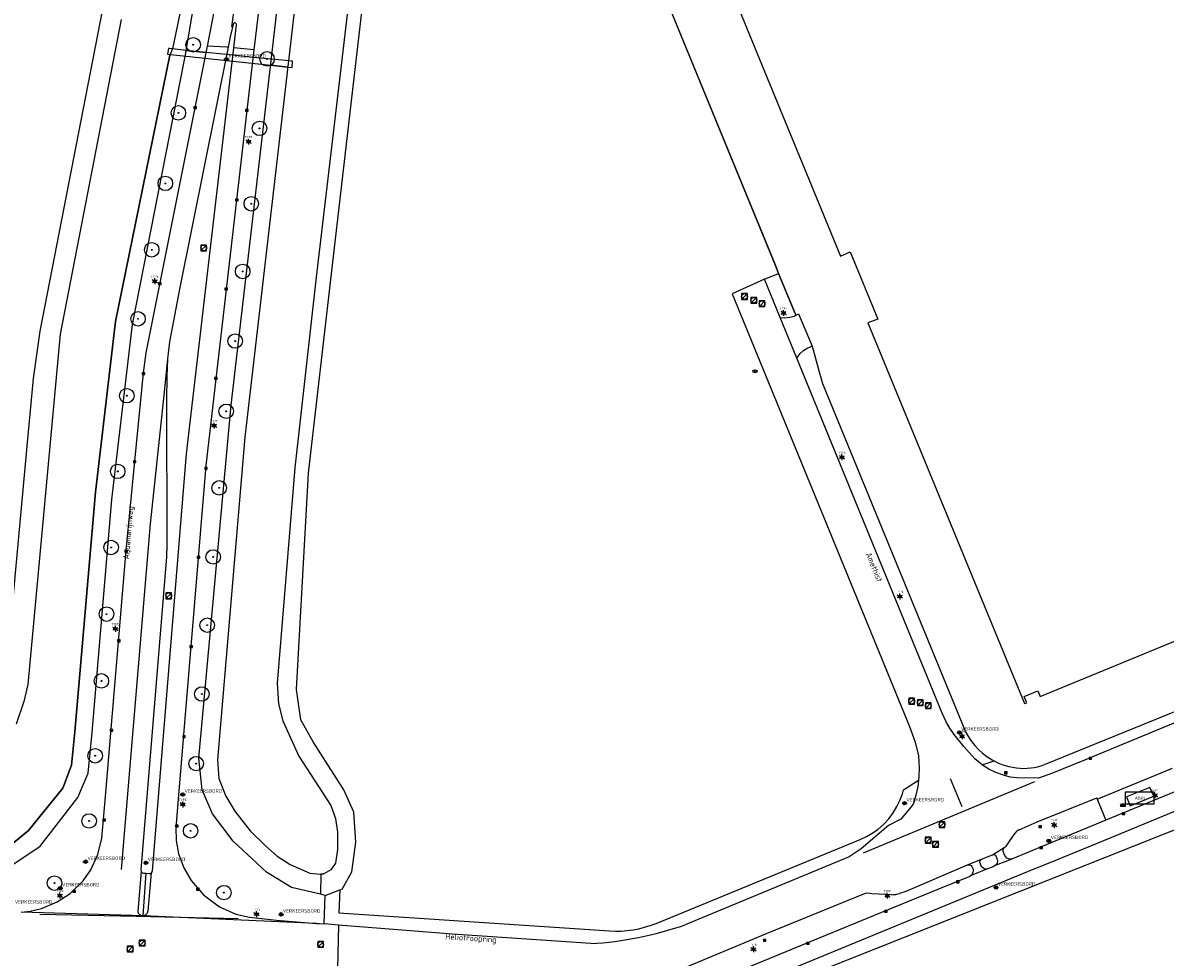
# Model space of a CAD drawing. Header units: metres. Extents: x 102000 to 105000, y 414600 to 420766.
# Tile 169 of 206: x 103033 to 103229, y 419675 to 419836. Entities that reach past the tile are written whole.
import ezdxf
from ezdxf.enums import TextEntityAlignment as Align

# ---------------------------------------------------------------- set-up
doc = ezdxf.new("R2010")
doc.units = ezdxf.units.M
doc.layers.get('0').update_dxf_attribs({"color": 8})
doc.styles.add('MtXpl_NLCS-ISO', font='NLCS-ISO.ttf')
doc.styles.add('NLCS-ISO', font='NLCS-ISO.ttf')

msp = doc.modelspace()

# ---------------------------------------------------------------- hatches: boundary and pattern name
at = {"ltscale": 0.1}
h = msp.add_hatch(color=256, dxfattribs=at)
edge = h.paths.add_edge_path()
edge.add_arc((103061.91, 419831.79), 0.075, 0, 360)
h = msp.add_hatch(color=256, dxfattribs=at)
edge = h.paths.add_edge_path()
edge.add_arc((103074.64, 419829.35), 0.075, 0, 360)
h = msp.add_hatch(color=256, dxfattribs=at)
edge = h.paths.add_edge_path()
edge.add_arc((103059.36, 419820.05), 0.075, 0, 360)
h = msp.add_hatch(color=256, dxfattribs=at)
edge = h.paths.add_edge_path()
edge.add_arc((103073.35, 419817.38), 0.075, 0, 360)
h = msp.add_hatch(color=256, dxfattribs=at)
edge = h.paths.add_edge_path()
edge.add_arc((103057.11, 419807.9), 0.075, 0, 360)
h = msp.add_hatch(color=256, dxfattribs=at)
edge = h.paths.add_edge_path()
edge.add_arc((103071.93, 419804.39), 0.075, 0, 360)
h = msp.add_hatch(color=256, dxfattribs=at)
edge = h.paths.add_edge_path()
edge.add_arc((103054.76, 419796.46), 0.075, 0, 360)
h = msp.add_hatch(color=256, dxfattribs=at)
edge = h.paths.add_edge_path()
edge.add_arc((103070.44, 419792.73), 0.075, 0, 360)
h = msp.add_hatch(color=256, dxfattribs=at)
edge = h.paths.add_edge_path()
edge.add_arc((103052.4, 419784.56), 0.075, 0, 360)
h = msp.add_hatch(color=256, dxfattribs=at)
edge = h.paths.add_edge_path()
edge.add_arc((103069.14, 419780.73), 0.075, 0, 360)
h = msp.add_hatch(color=256, dxfattribs=at)
edge = h.paths.add_edge_path()
edge.add_arc((103050.46, 419771.31), 0.075, 0, 360)
h = msp.add_hatch(color=256, dxfattribs=at)
edge = h.paths.add_edge_path()
edge.add_arc((103067.6, 419768.63), 0.075, 0, 360)
h = msp.add_hatch(color=256, dxfattribs=at)
edge = h.paths.add_edge_path()
edge.add_arc((103048.9, 419758.27), 0.075, 0, 360)
h = msp.add_hatch(color=256, dxfattribs=at)
edge = h.paths.add_edge_path()
edge.add_arc((103066.39, 419755.43), 0.075, 0, 360)
h = msp.add_hatch(color=256, dxfattribs=at)
edge = h.paths.add_edge_path()
edge.add_arc((103047.76, 419745.16), 0.075, 0, 360)
h = msp.add_hatch(color=256, dxfattribs=at)
edge = h.paths.add_edge_path()
edge.add_arc((103065.35, 419743.53), 0.075, 0, 360)
h = msp.add_hatch(color=256, dxfattribs=at)
edge = h.paths.add_edge_path()
edge.add_arc((103046.98, 419733.68), 0.075, 0, 360)
h = msp.add_hatch(color=256, dxfattribs=at)
edge = h.paths.add_edge_path()
edge.add_arc((103064.32, 419731.77), 0.075, 0, 360)
h = msp.add_hatch(color=256, dxfattribs=at)
edge = h.paths.add_edge_path()
edge.add_arc((103046.09, 419722.17), 0.075, 0, 360)
h = msp.add_hatch(color=256, dxfattribs=at)
edge = h.paths.add_edge_path()
edge.add_arc((103063.4, 419719.91), 0.075, 0, 360)
h = msp.add_hatch(color=256, dxfattribs=at)
edge = h.paths.add_edge_path()
edge.add_arc((103045.01, 419709.27), 0.075, 0, 360)
h = msp.add_hatch(color=256, dxfattribs=at)
edge = h.paths.add_edge_path()
edge.add_arc((103062.43, 419707.92), 0.075, 0, 360)
h = msp.add_hatch(color=256, dxfattribs=at)
edge = h.paths.add_edge_path()
edge.add_arc((103043.97, 419698.04), 0.075, 0, 360)
h = msp.add_hatch(color=256, dxfattribs=at)
edge = h.paths.add_edge_path()
edge.add_arc((103061.47, 419696.34), 0.075, 0, 360)
h = msp.add_hatch(color=256, dxfattribs=at)
edge = h.paths.add_edge_path()
edge.add_arc((103038, 419687.33), 0.075, 0, 360)
h = msp.add_hatch(color=256, dxfattribs=at)
edge = h.paths.add_edge_path()
edge.add_arc((103067.2, 419685.69), 0.075, 0, 360)

# ---------------------------------------------------------------- linework, layer by layer
at = {"transparency": 33554687}
for p, q in [((103068.57, 419834.85), (103074, 419875.55)), ((103131.9, 419867.74), (103162.27, 419793.74)), ((103162.27, 419793.74), (103131.9, 419867.74)), ((103145.69, 419862.99), (103163.88, 419818.7)), ((103060.5, 419829.77), (103065.44, 419858.58)), ((103068.47, 419769.69), (103078.92, 419859.79)), ((103081.9, 419859.62), (103070.82, 419764.17)), ((103081.9, 419859.62), (103070.82, 419764.17)), ((103091.01, 419858.58), (103083.13, 419791.73)), ((103091.01, 419858.58), (103083.13, 419791.73)), ((103063.9, 419858.05), (103058.32, 419831.07)), ((103085.65, 419791.34), (103093.17, 419856.4)), ((103073.58, 419841.17), (103072.39, 419830.93)), ((103035.54, 419782.41), (103046.31, 419837.92)), ((103064.36, 419831.52), (103065.6, 419837.73)), ((103049.5, 419836.14), (103038.98, 419781.92)), ((103049.5, 419836.14), (103038.98, 419781.92)), ((103068.67, 419834.84), (103068.29, 419833.17)), ((103068.67, 419834.84), (103068.57, 419834.85)), ((103068.78, 419835.35), (103068.67, 419834.84)), ((103068.85, 419835.48), (103068.78, 419835.35)), ((103068.98, 419835.55), (103068.85, 419835.48)), ((103068.9, 419831.24), (103069.37, 419835.21)), ((103069.15, 419835.54), (103068.98, 419835.55)), ((103069.28, 419835.48), (103069.15, 419835.54)), ((103069.36, 419835.36), (103069.28, 419835.48)), ((103069.37, 419835.21), (103069.36, 419835.36)), ((103068.29, 419833.17), (103067.93, 419831.35)), ((103053.8, 419778.71), (103064.36, 419831.52)), ((103057.64, 419831.14), (103057.46, 419830.17)), ((103057.64, 419831.14), (103057.46, 419830.17)), ((103057.64, 419831.14), (103057.83, 419831.12)), ((103057.83, 419831.12), (103057.64, 419831.14)), ((103060.68, 419830.82), (103057.83, 419831.12)), ((103060.68, 419830.82), (103057.83, 419831.12)), ((103058.32, 419831.07), (103057.87, 419829.98)), ((103067.93, 419831.35), (103059.59, 419789.98)), ((103060.68, 419830.82), (103064.15, 419830.46)), ((103064.15, 419830.46), (103060.68, 419830.82)), ((103060.77, 419761.32), (103068.9, 419831.24)), ((103072.39, 419830.93), (103064.11, 419759.3)), ((103067.67, 419831.38), (103064.36, 419831.52)), ((103067.93, 419831.35), (103067.67, 419831.38)), ((103072.39, 419830.93), (103068.9, 419831.24)), ((103057.87, 419829.98), (103048.5, 419784.11)), ((103048.5, 419784.11), (103057.87, 419829.98)), ((103051.45, 419783.57), (103060.4, 419829.17)), ((103057.46, 419830.17), (103075.26, 419828.26)), ((103057.46, 419830.17), (103075.26, 419828.26)), ((103060.4, 419829.17), (103060.5, 419829.77)), ((103068.76, 419829.98), (103064.15, 419830.46)), ((103068.76, 419829.98), (103064.15, 419830.46)), ((103072.24, 419829.61), (103068.76, 419829.98)), ((103072.24, 419829.61), (103068.76, 419829.98)), ((103075.39, 419829.31), (103072.24, 419829.61)), ((103075.39, 419829.31), (103072.24, 419829.61)), ((103079.01, 419828.94), (103075.39, 419829.31)), ((103079.01, 419828.94), (103075.39, 419829.31)), ((103078.97, 419827.87), (103079.01, 419828.94)), ((103078.97, 419827.87), (103079.01, 419828.94)), ((103078.22, 419827.92), (103075.26, 419828.26)), ((103075.26, 419828.26), (103078.22, 419827.92)), ((103078.22, 419827.92), (103078.97, 419827.87)), ((103078.22, 419827.92), (103078.97, 419827.87)), ((103163.88, 419818.7), (103173.48, 419795.36)), ((103173.48, 419795.36), (103175.15, 419796.11)), ((103175.15, 419796.11), (103179.91, 419784.49)), ((103162.27, 419793.74), (103162.83, 419792.38)), ((103162.83, 419792.38), (103162.27, 419793.74)), ((103083.13, 419791.73), (103079.45, 419758.88)), ((103083.13, 419791.73), (103079.45, 419758.88)), ((103081.76, 419757.99), (103085.65, 419791.34)), ((103160.37, 419791.37), (103154.79, 419788.87)), ((103160.37, 419791.37), (103162.83, 419792.38)), ((103163.07, 419784.79), (103160.37, 419791.37)), ((103162.83, 419792.38), (103165.66, 419785.49)), ((103165.66, 419785.49), (103162.83, 419792.38)), ((103059.59, 419789.98), (103057.84, 419780.62)), ((103154.79, 419788.87), (103185.38, 419714.31)), ((103165.66, 419785.49), (103165.77, 419785.18)), ((103165.77, 419785.18), (103166.25, 419785.42)), ((103166.25, 419785.42), (103168.59, 419779.85)), ((103048.5, 419784.11), (103045.06, 419754.68)), ((103045.06, 419754.68), (103048.5, 419784.11)), ((103047.88, 419753.42), (103051.45, 419783.57)), ((103165.94, 419777.8), (103163.07, 419784.79)), ((103163.07, 419784.79), (103163.91, 419784.73)), ((103163.91, 419784.73), (103164.76, 419784.82)), ((103164.76, 419784.82), (103165.49, 419785.04)), ((103165.49, 419785.04), (103165.77, 419785.18)), ((103179.91, 419784.49), (103178.2, 419783.86)), ((103178.2, 419783.86), (103205.22, 419718.26)), ((103038.98, 419781.92), (103033.41, 419721.56)), ((103038.98, 419781.92), (103033.41, 419721.56)), ((103034.41, 419774.3), (103035.54, 419782.41)), ((103057.84, 419780.62), (103057.46, 419777.65)), ((103167.11, 419779.09), (103167.85, 419779.55)), ((103167.85, 419779.55), (103168.59, 419779.85)), ((103168.59, 419779.85), (103169.84, 419775.41)), ((103053.34, 419775.23), (103053.8, 419778.71)), ((103057.46, 419777.65), (103056.89, 419771.95)), ((103057.46, 419777.65), (103057.37, 419774.64)), ((103165.94, 419777.8), (103166.47, 419778.51)), ((103191.04, 419716.63), (103165.94, 419777.8)), ((103166.47, 419778.51), (103167.11, 419779.09)), ((103033.28, 419762.64), (103034.41, 419774.3)), ((103051.83, 419760.05), (103053.34, 419775.23)), ((103057.37, 419774.64), (103057.3, 419770.61)), ((103169.84, 419775.41), (103170.39, 419773.43)), ((103056.89, 419771.95), (103054.51, 419749.26)), ((103170.39, 419773.43), (103194.8, 419713.99)), ((103057.3, 419770.61), (103057.38, 419745.58)), ((103062.88, 419708.83), (103068.47, 419769.69)), ((103070.82, 419764.17), (103066.09, 419708.56)), ((103070.82, 419764.17), (103066.09, 419708.56)), ((103029.59, 419722.58), (103033.28, 419762.64)), ((103050.36, 419744.62), (103051.83, 419760.05)), ((103054.88, 419689.47), (103060.77, 419761.32)), ((103064.11, 419759.3), (103059.28, 419701.1)), ((103079.45, 419758.88), (103076.39, 419721.78)), ((103079.45, 419758.88), (103076.39, 419721.78)), ((103079.74, 419720.7), (103081.76, 419757.99)), ((103045.06, 419754.68), (103041.51, 419713.38)), ((103041.51, 419713.38), (103045.06, 419754.68)), ((103044.5, 419713.3), (103047.88, 419753.42)), ((103054.51, 419749.26), (103049.49, 419689.66)), ((103046.8, 419702.26), (103050.36, 419744.62)), ((103057.38, 419745.58), (103057.31, 419743.54)), ((103057.31, 419743.54), (103052.9, 419689.61)), ((103226.73, 419727.23), (103265.11, 419742.99)), ((103207.92, 419719.47), (103226.73, 419727.23)), ((103033.41, 419721.56), (103032.74, 419718.64)), ((103033.41, 419721.56), (103032.74, 419718.64)), ((103076.39, 419721.78), (103076.62, 419718.2)), ((103076.39, 419721.78), (103076.62, 419718.2)), ((103080.49, 419715.48), (103079.74, 419720.7)), ((103205.14, 419719.49), (103207.51, 419720.47)), ((103207.51, 419720.47), (103207.92, 419719.47)), ((103032.74, 419718.64), (103031.41, 419714.72)), ((103032.74, 419718.64), (103031.41, 419714.72)), ((103205.55, 419718.5), (103205.14, 419719.49)), ((103205.22, 419718.26), (103205.59, 419718.41)), ((103205.59, 419718.41), (103205.55, 419718.5)), ((103076.62, 419718.2), (103077.37, 419715.28)), ((103076.62, 419718.2), (103077.37, 419715.28)), ((103191.76, 419715), (103191.04, 419716.63)), ((103208.63, 419707.74), (103232.96, 419717.67)), ((103077.37, 419715.28), (103080.12, 419709.22)), ((103077.37, 419715.28), (103080.12, 419709.22)), ((103082.6, 419711.65), (103080.49, 419715.48)), ((103192.32, 419714.02), (103191.76, 419715)), ((103234.13, 419716.18), (103216.55, 419708.94)), ((103041.51, 419713.38), (103040.95, 419707.64)), ((103040.95, 419707.64), (103041.51, 419713.38)), ((103043.83, 419706.29), (103044.5, 419713.3)), ((103185.38, 419714.31), (103186.37, 419711.63)), ((103193.07, 419712.95), (103192.32, 419714.02)), ((103194.74, 419710.88), (103193.07, 419712.95)), ((103194.8, 419713.99), (103195.12, 419713.3)), ((103195.12, 419713.3), (103195.45, 419712.71)), ((103195.45, 419712.71), (103195.97, 419711.91)), ((103087.85, 419703.42), (103082.6, 419711.65)), ((103186.37, 419711.63), (103186.93, 419709.24)), ((103196.63, 419708.73), (103194.74, 419710.88)), ((103195.97, 419711.91), (103196.63, 419711.05)), ((103196.63, 419711.05), (103197.28, 419710.36)), ((103063.43, 419703.41), (103062.88, 419708.83)), ((103066.09, 419708.56), (103066.35, 419705.37)), ((103066.09, 419708.56), (103066.35, 419705.37)), ((103080.12, 419709.22), (103085.66, 419700.68)), ((103080.12, 419709.22), (103085.66, 419700.68)), ((103186.93, 419709.24), (103187.07, 419707.2)), ((103197.92, 419707.7), (103196.63, 419708.73)), ((103197.28, 419710.36), (103197.99, 419709.72)), ((103197.99, 419709.72), (103198.74, 419709.14)), ((103198.74, 419709.14), (103199.66, 419708.55)), ((103199.66, 419708.55), (103199.96, 419708.4)), ((103215.55, 419708.53), (103210.04, 419706.26)), ((103216.55, 419708.94), (103215.55, 419708.53)), ((103040.95, 419707.64), (103039.45, 419703.71)), ((103039.45, 419703.71), (103040.95, 419707.64)), ((103187.07, 419707.2), (103187.02, 419705.67)), ((103197.92, 419707.7), (103199.96, 419708.4)), ((103197.97, 419707.66), (103197.92, 419707.7)), ((103199.08, 419706.98), (103197.97, 419707.66)), ((103200.25, 419706.4), (103199.08, 419706.98)), ((103199.96, 419708.4), (103200.63, 419708.05)), ((103200.63, 419708.05), (103201.47, 419707.72)), ((103201.47, 419707.72), (103202.49, 419707.43)), ((103202.49, 419707.43), (103203.84, 419707.18)), ((103217.75, 419701.78), (103230.73, 419707.14)), ((103220.14, 419695.21), (103249.64, 419707.34)), ((103042.05, 419702.1), (103043.83, 419706.29)), ((103066.35, 419705.37), (103067.52, 419702.31)), ((103066.35, 419705.37), (103067.52, 419702.31)), ((103177.46, 419692.57), (103206.99, 419704.83)), ((103184.33, 419703.41), (103186.95, 419705.05)), ((103186.95, 419705.05), (103186.82, 419703.98)), ((103187.02, 419705.67), (103186.95, 419705.05)), ((103192.37, 419705.35), (103194.4, 419700.5)), ((103201.61, 419705.9), (103200.25, 419706.4)), ((103202.73, 419705.61), (103201.61, 419705.9)), ((103203.9, 419705.47), (103202.73, 419705.61)), ((103207.63, 419705.4), (103203.9, 419705.47)), ((103210.04, 419706.26), (103207.63, 419705.4)), ((103039.45, 419703.71), (103033.55, 419696.39)), ((103033.55, 419696.39), (103039.45, 419703.71)), ((103065.22, 419699.25), (103063.43, 419703.41)), ((103089.6, 419699.54), (103087.85, 419703.42)), ((103250.85, 419704.36), (103138.89, 419659.87)), ((103183.72, 419701.54), (103184.16, 419702.73)), ((103184.16, 419702.73), (103184.33, 419703.41)), ((103186.82, 419703.98), (103186.5, 419702.49)), ((103232.21, 419703.49), (103219.21, 419698.18)), ((103226.8, 419703.79), (103222.82, 419702.21)), ((103227.48, 419702.28), (103226.8, 419703.79)), ((103035.54, 419693.71), (103042.05, 419702.1)), ((103046.19, 419695.06), (103046.8, 419702.26)), ((103059.28, 419701.1), (103058.93, 419696.83)), ((103067.52, 419702.31), (103069.11, 419699.7)), ((103067.52, 419702.31), (103069.11, 419699.7)), ((103085.66, 419700.68), (103086.45, 419698.47)), ((103085.66, 419700.68), (103086.45, 419698.47)), ((103183.23, 419700.52), (103183.72, 419701.54)), ((103186.06, 419701.02), (103185.69, 419700.48)), ((103186.5, 419702.49), (103186.06, 419701.02)), ((103207.41, 419697.89), (103217.68, 419702.01)), ((103217.68, 419702.01), (103217.75, 419701.78)), ((103217.75, 419701.78), (103219.21, 419698.18)), ((103222.82, 419702.21), (103223.44, 419700.62)), ((103223.44, 419700.62), (103227.48, 419702.28)), ((103068.8, 419694.54), (103065.22, 419699.25)), ((103069.11, 419699.7), (103071.72, 419696.33)), ((103069.11, 419699.7), (103071.72, 419696.33)), ((103089.94, 419694.39), (103089.6, 419699.54)), ((103181.8, 419698.41), (103182.57, 419699.43)), ((103182.57, 419699.43), (103183.23, 419700.52)), ((103185.69, 419700.48), (103183.89, 419698.32)), ((103058.93, 419696.83), (103058.98, 419694.66)), ((103086.45, 419698.47), (103086.8, 419696.08)), ((103086.45, 419698.47), (103086.8, 419696.08)), ((103181.75, 419697.26), (103177.05, 419693.25)), ((103179.99, 419696.64), (103180.94, 419697.48)), ((103180.94, 419697.48), (103181.8, 419698.41)), ((103183.89, 419698.32), (103181.75, 419697.26)), ((103204.27, 419696.48), (103207.41, 419697.89)), ((103219.21, 419698.18), (103207.28, 419693.22)), ((103033.55, 419696.39), (103027.74, 419691.69)), ((103027.74, 419691.69), (103033.55, 419696.39)), ((103045.5, 419692.26), (103046.19, 419695.06)), ((103071.72, 419696.33), (103074.36, 419693.74)), ((103071.72, 419696.33), (103074.36, 419693.74)), ((103086.8, 419696.08), (103086.81, 419693.11)), ((103086.8, 419696.08), (103086.81, 419693.11)), ((103141.71, 419680.39), (103176.89, 419694.84)), ((103176.89, 419694.84), (103177.97, 419695.34)), ((103177.97, 419695.34), (103179.07, 419695.98)), ((103179.07, 419695.98), (103179.99, 419696.64)), ((103202.06, 419693.7), (103203.59, 419695.95)), ((103210.61, 419691.3), (103220.14, 419695.21)), ((103028.52, 419689.05), (103035.54, 419693.71)), ((103058.98, 419694.66), (103059.37, 419692.35)), ((103074.55, 419689.21), (103068.8, 419694.54)), ((103074.36, 419693.74), (103076.41, 419691.99)), ((103074.36, 419693.74), (103076.41, 419691.99)), ((103086.81, 419693.11), (103086.43, 419690.75)), ((103086.81, 419693.11), (103086.43, 419690.75)), ((103089.28, 419689.27), (103089.94, 419694.39)), ((103177.05, 419693.25), (103174.97, 419691.83)), ((103199.7, 419692.2), (103201.69, 419693.44)), ((103201.51, 419692.92), (103201.54, 419693.12)), ((103201.54, 419692.76), (103201.51, 419692.92)), ((103201.54, 419693.12), (103201.64, 419693.28)), ((103201.82, 419692.08), (103201.54, 419692.76)), ((103201.64, 419693.28), (103201.69, 419693.44)), ((103201.69, 419693.44), (103202.06, 419693.7)), ((103207.28, 419693.22), (103203.12, 419691.51)), ((103044.26, 419689.62), (103045.5, 419692.26)), ((103059.37, 419692.35), (103060.3, 419689.93)), ((103076.41, 419691.99), (103078.6, 419690.51)), ((103076.41, 419691.99), (103078.6, 419690.51)), ((103174.97, 419691.83), (103146.7, 419680.16)), ((103195.39, 419690.46), (103197.8, 419691.47)), ((103197.52, 419690.96), (103197.54, 419691.17)), ((103197.55, 419690.81), (103197.52, 419690.96)), ((103197.54, 419691.17), (103197.64, 419691.35)), ((103197.71, 419690.4), (103197.55, 419690.81)), ((103197.64, 419691.35), (103197.8, 419691.47)), ((103197.8, 419691.47), (103199.7, 419692.2)), ((103199.7, 419692.2), (103199.89, 419692.24)), ((103199.89, 419692.24), (103200.07, 419692.2)), ((103200.07, 419692.2), (103200.22, 419692.08)), ((103203.01, 419691.48), (103200.17, 419690.34)), ((103200.22, 419692.08), (103200.31, 419691.92)), ((103200.31, 419691.92), (103200.46, 419691.52)), ((103200.49, 419690.81), (103200.36, 419690.55)), ((103200.46, 419691.52), (103200.51, 419691.38)), ((103200.54, 419691.09), (103200.49, 419690.81)), ((103200.51, 419691.38), (103200.54, 419691.09)), ((103201.98, 419691.83), (103201.82, 419692.08)), ((103202.19, 419691.64), (103201.98, 419691.83)), ((103202.44, 419691.51), (103202.19, 419691.64)), ((103202.73, 419691.46), (103202.44, 419691.51)), ((103203.01, 419691.48), (103202.73, 419691.46)), ((103203.12, 419691.51), (103203.01, 419691.48)), ((103205.89, 419689.36), (103210.61, 419691.3)), ((103042.94, 419687.71), (103044.26, 419689.62)), ((103052.95, 419689.36), (103052.35, 419682.46)), ((103052.9, 419689.61), (103052.92, 419689.41)), ((103052.92, 419689.41), (103052.95, 419689.36)), ((103052.95, 419689.36), (103053.02, 419689.23)), ((103053.02, 419689.23), (103053.18, 419689.11)), ((103053.18, 419689.11), (103053.37, 419689.06)), ((103053.3, 419681.7), (103053.82, 419689.02)), ((103053.37, 419689.06), (103053.82, 419689.02)), ((103053.82, 419689.02), (103054.35, 419688.97)), ((103054.67, 419689.08), (103054.11, 419682.47)), ((103054.35, 419688.97), (103054.55, 419689)), ((103054.55, 419689), (103054.67, 419689.08)), ((103054.67, 419689.08), (103054.72, 419689.11)), ((103054.72, 419689.11), (103054.84, 419689.27)), ((103054.84, 419689.27), (103054.88, 419689.47)), ((103060.3, 419689.93), (103061.58, 419687.78)), ((103078.87, 419686.55), (103074.55, 419689.21)), ((103078.6, 419690.51), (103082, 419689.06)), ((103078.6, 419690.51), (103082, 419689.06)), ((103082, 419689.06), (103083.77, 419688.87)), ((103082, 419689.06), (103083.77, 419688.87)), ((103083.77, 419688.87), (103083.91, 419688.88)), ((103083.77, 419688.87), (103083.91, 419688.88)), ((103083.91, 419688.88), (103083.83, 419685.4)), ((103084.36, 419688.9), (103083.91, 419688.88)), ((103083.91, 419688.88), (103084.36, 419688.9)), ((103084.42, 419688.9), (103084.36, 419688.9)), ((103084.42, 419688.9), (103084.36, 419688.9)), ((103085.65, 419689.61), (103084.42, 419688.9)), ((103085.65, 419689.61), (103084.42, 419688.9)), ((103086.43, 419690.75), (103085.65, 419689.61)), ((103086.43, 419690.75), (103085.65, 419689.61)), ((103087.59, 419686.28), (103089.28, 419689.27)), ((103184.84, 419685.95), (103195.39, 419690.46)), ((103195.39, 419690.46), (103195.69, 419690.46)), ((103195.69, 419690.46), (103195.88, 419690.44)), ((103195.88, 419690.44), (103196.04, 419690.34)), ((103198.83, 419689.77), (103196.02, 419688.65)), ((103196.21, 419688.88), (103196.02, 419688.65)), ((103196.04, 419690.34), (103196.15, 419690.18)), ((103196.15, 419690.18), (103196.32, 419689.84)), ((103196.33, 419689.14), (103196.21, 419688.88)), ((103196.32, 419689.84), (103196.35, 419689.73)), ((103196.38, 419689.44), (103196.33, 419689.14)), ((103196.35, 419689.73), (103196.38, 419689.44)), ((103197.84, 419690.15), (103197.71, 419690.4)), ((103198.04, 419689.95), (103197.84, 419690.15)), ((103198.28, 419689.81), (103198.04, 419689.95)), ((103198.55, 419689.75), (103198.28, 419689.81)), ((103198.83, 419689.77), (103198.55, 419689.75)), ((103199, 419689.82), (103198.83, 419689.77)), ((103199.92, 419690.19), (103199, 419689.82)), ((103200.17, 419690.34), (103199.92, 419690.19)), ((103200.05, 419686.96), (103205.89, 419689.36)), ((103200.36, 419690.55), (103200.17, 419690.34)), ((103040.7, 419685.53), (103042.94, 419687.71)), ((103061.58, 419687.78), (103063.68, 419685.29)), ((103138.33, 419661.62), (103200.05, 419686.96)), ((103195.77, 419688.48), (103190.36, 419686.26)), ((103196.02, 419688.65), (103195.77, 419688.48)), ((103038.45, 419684.1), (103040.7, 419685.53)), ((103063.68, 419685.29), (103066.42, 419683.26)), ((103083.83, 419685.4), (103078.87, 419686.55)), ((103084.68, 419685.2), (103083.83, 419685.4)), ((103084.47, 419680.28), (103084.68, 419685.2)), ((103084.68, 419685.2), (103087.21, 419686.14)), ((103087.21, 419686.14), (103087, 419682.22)), ((103087.21, 419686.14), (103087.59, 419686.28)), ((103160.75, 419678.65), (103177.79, 419685.6)), ((103177.79, 419685.6), (103178.23, 419685.67)), ((103190.36, 419686.26), (103178.02, 419681.21)), ((103178.23, 419685.67), (103178.88, 419685.56)), ((103178.88, 419685.56), (103182.29, 419685.34)), ((103183.7, 419685.57), (103184.84, 419685.95)), ((103033.83, 419682.49), (103035.79, 419682.93)), ((103035.79, 419682.93), (103038.45, 419684.1)), ((103066.42, 419683.26), (103069.28, 419681.99)), ((103032.27, 419682.31), (103033.83, 419682.49)), ((103053.3, 419681.7), (103032.27, 419682.31)), ((103035.49, 419681.97), (103052.06, 419681.63)), ((103052.06, 419681.63), (103069.68, 419681.23)), ((103052.35, 419682.46), (103052.38, 419682.35)), ((103052.38, 419682.35), (103052.44, 419682.21)), ((103052.44, 419682.21), (103052.51, 419682.09)), ((103052.51, 419682.09), (103052.62, 419681.97)), ((103052.62, 419681.97), (103052.72, 419681.89)), ((103052.72, 419681.89), (103052.85, 419681.81)), ((103052.85, 419681.81), (103052.98, 419681.76)), ((103052.98, 419681.76), (103053.11, 419681.73)), ((103053.11, 419681.73), (103053.24, 419681.73)), ((103053.24, 419681.73), (103053.4, 419681.74)), ((103083.14, 419680.38), (103053.3, 419681.7)), ((103053.4, 419681.74), (103053.56, 419681.79)), ((103053.56, 419681.79), (103053.68, 419681.84)), ((103053.68, 419681.84), (103053.8, 419681.93)), ((103053.8, 419681.93), (103053.9, 419682.03)), ((103053.9, 419682.03), (103053.98, 419682.12)), ((103053.98, 419682.12), (103054.04, 419682.23)), ((103054.04, 419682.23), (103054.1, 419682.39)), ((103054.1, 419682.39), (103054.11, 419682.47)), ((103069.28, 419681.99), (103071.59, 419681.48)), ((103071.59, 419681.48), (103076.27, 419680.92)), ((103087, 419682.22), (103133.66, 419679.09)), ((103178.02, 419681.21), (103139.11, 419665.26)), ((103076.27, 419680.92), (103083.14, 419680.38)), ((103083.14, 419680.38), (103083.7, 419680.34)), ((103083.7, 419680.34), (103084.47, 419680.28)), ((103086.95, 419680.08), (103084.47, 419680.28)), ((103086.95, 419680.08), (103086.7, 419669.76)), ((103106.59, 419678.54), (103086.95, 419680.08)), ((103133.66, 419679.09), (103134.68, 419679.05)), ((103134.68, 419679.05), (103135.7, 419679.06)), ((103135.7, 419679.06), (103136.72, 419679.14)), ((103136.72, 419679.14), (103137.73, 419679.27)), ((103137.73, 419679.27), (103138.73, 419679.46)), ((103138.73, 419679.46), (103139.71, 419679.71)), ((103139.71, 419679.71), (103140.69, 419680.01)), ((103140.69, 419680.01), (103141.71, 419680.39)), ((103130.43, 419676.92), (103106.59, 419678.54)), ((103146.13, 419672.55), (103160.75, 419678.65))]:
    msp.add_line(p, q, dxfattribs=at)
for p, q in [((103067.2, 419829.28), (103068.1, 419829.28)), ((103062.02, 419820.79), (103062.47, 419821.09)), ((103062.47, 419820.79), (103062.02, 419821.09)), ((103062.47, 419821.09), (103062.02, 419821.09)), ((103062.02, 419821.09), (103062.02, 419820.79)), ((103062.02, 419820.79), (103062.47, 419820.79)), ((103062.47, 419820.79), (103062.47, 419821.09)), ((103070.92, 419820.33), (103071.37, 419820.63)), ((103071.37, 419820.33), (103070.92, 419820.63)), ((103071.37, 419820.63), (103070.92, 419820.63)), ((103070.92, 419820.63), (103070.92, 419820.33)), ((103070.92, 419820.33), (103071.37, 419820.33)), ((103071.37, 419820.33), (103071.37, 419820.63)), ((103071.24, 419815.19), (103071.7, 419815.19)), ((103071.24, 419814.99), (103071.7, 419814.99)), ((103069.2, 419804.91), (103069.65, 419805.21)), ((103069.65, 419804.91), (103069.2, 419805.21)), ((103069.65, 419805.21), (103069.2, 419805.21)), ((103069.2, 419805.21), (103069.2, 419804.91)), ((103069.65, 419804.91), (103069.65, 419805.21)), ((103069.2, 419804.91), (103069.65, 419804.91)), ((103064.23, 419797.28), (103063.23, 419797.28)), ((103063.23, 419797.28), (103063.23, 419796.28)), ((103063.37, 419796.43), (103064.08, 419797.14)), ((103064.23, 419796.28), (103064.23, 419797.28)), ((103063.23, 419796.28), (103064.23, 419796.28)), ((103055.06, 419791.13), (103055.52, 419791.13)), ((103055.06, 419790.93), (103055.52, 419790.93)), ((103055.92, 419790.47), (103056.37, 419790.77)), ((103056.37, 419790.47), (103055.92, 419790.77)), ((103056.37, 419790.77), (103055.92, 419790.77)), ((103055.92, 419790.77), (103055.92, 419790.47)), ((103055.92, 419790.47), (103056.37, 419790.47)), ((103056.37, 419790.47), (103056.37, 419790.77)), ((103067.38, 419789.53), (103067.84, 419789.84)), ((103067.84, 419789.53), (103067.38, 419789.84)), ((103067.84, 419789.84), (103067.38, 419789.84)), ((103067.38, 419789.84), (103067.38, 419789.53)), ((103067.38, 419789.53), (103067.84, 419789.53)), ((103067.84, 419789.53), (103067.84, 419789.84)), ((103157.45, 419788.91), (103156.45, 419788.91)), ((103156.45, 419788.91), (103156.45, 419787.91)), ((103156.45, 419787.91), (103157.45, 419787.91)), ((103156.6, 419788.06), (103157.31, 419788.76)), ((103157.45, 419787.91), (103157.45, 419788.91)), ((103159.05, 419788.26), (103158.05, 419788.26)), ((103158.05, 419788.26), (103158.05, 419787.26)), ((103158.2, 419787.41), (103158.9, 419788.11)), ((103159.05, 419787.26), (103159.05, 419788.26)), ((103160.47, 419787.67), (103159.47, 419787.67)), ((103159.47, 419787.67), (103159.47, 419786.67)), ((103159.62, 419786.82), (103160.33, 419787.53)), ((103160.47, 419786.67), (103160.47, 419787.67)), ((103158.05, 419787.26), (103159.05, 419787.26)), ((103159.47, 419786.67), (103160.47, 419786.67)), ((103163.45, 419785.67), (103163.91, 419785.67)), ((103163.45, 419785.47), (103163.91, 419785.47)), ((103053.12, 419774.98), (103053.57, 419775.28)), ((103053.57, 419774.98), (103053.12, 419775.28)), ((103053.57, 419775.28), (103053.12, 419775.28)), ((103053.12, 419775.28), (103053.12, 419774.98)), ((103053.12, 419774.98), (103053.57, 419774.98)), ((103053.57, 419774.98), (103053.57, 419775.28)), ((103065.6, 419774.14), (103066.05, 419774.44)), ((103066.05, 419774.14), (103065.6, 419774.44)), ((103066.05, 419774.44), (103065.6, 419774.44)), ((103065.6, 419774.44), (103065.6, 419774.14)), ((103065.6, 419774.14), (103066.05, 419774.14)), ((103066.05, 419774.14), (103066.05, 419774.44)), ((103065.29, 419766.25), (103065.75, 419766.25)), ((103065.29, 419766.05), (103065.75, 419766.05)), ((103051.6, 419759.8), (103052.05, 419760.1)), ((103052.05, 419759.8), (103051.6, 419760.1)), ((103052.05, 419760.1), (103051.6, 419760.1)), ((103051.6, 419760.1), (103051.6, 419759.8)), ((103051.6, 419759.8), (103052.05, 419759.8)), ((103052.05, 419759.8), (103052.05, 419760.1)), ((103173.52, 419760.82), (103173.98, 419760.82)), ((103173.52, 419760.62), (103173.98, 419760.62)), ((103063.89, 419758.67), (103064.34, 419758.97)), ((103064.34, 419758.67), (103063.89, 419758.97)), ((103064.34, 419758.97), (103063.89, 419758.97)), ((103063.89, 419758.97), (103063.89, 419758.67)), ((103063.89, 419758.67), (103064.34, 419758.67)), ((103064.34, 419758.67), (103064.34, 419758.97)), ((103050.14, 419744.37), (103050.59, 419744.67)), ((103050.59, 419744.37), (103050.14, 419744.67)), ((103050.59, 419744.67), (103050.14, 419744.67)), ((103050.14, 419744.67), (103050.14, 419744.37)), ((103050.14, 419744.37), (103050.59, 419744.37)), ((103050.59, 419744.37), (103050.59, 419744.67)), ((103062.6, 419743.33), (103063.05, 419743.63)), ((103063.05, 419743.33), (103062.6, 419743.63)), ((103063.05, 419743.63), (103062.6, 419743.63)), ((103062.6, 419743.63), (103062.6, 419743.33)), ((103062.6, 419743.33), (103063.05, 419743.33)), ((103063.05, 419743.33), (103063.05, 419743.63)), ((103058.19, 419737.34), (103057.19, 419737.34)), ((103057.19, 419737.34), (103057.19, 419736.34)), ((103057.19, 419736.34), (103058.19, 419736.34)), ((103057.33, 419736.49), (103058.04, 419737.19)), ((103058.19, 419736.34), (103058.19, 419737.34)), ((103183.49, 419736.82), (103183.95, 419736.82)), ((103183.49, 419736.62), (103183.95, 419736.62)), ((103048.26, 419731.25), (103048.73, 419731.25)), ((103048.26, 419731.05), (103048.73, 419731.05)), ((103048.88, 419728.93), (103049.33, 419729.23)), ((103049.33, 419728.93), (103048.88, 419729.23)), ((103049.33, 419729.23), (103048.88, 419729.23)), ((103048.88, 419729.23), (103048.88, 419728.93)), ((103048.88, 419728.93), (103049.33, 419728.93)), ((103049.33, 419728.93), (103049.33, 419729.23)), ((103061.32, 419727.91), (103061.77, 419728.22)), ((103061.77, 419727.91), (103061.32, 419728.22)), ((103061.77, 419728.22), (103061.32, 419728.22)), ((103061.32, 419728.22), (103061.32, 419727.91)), ((103061.77, 419727.91), (103061.77, 419728.22)), ((103061.32, 419727.91), (103061.77, 419727.91)), ((103186.25, 419719.17), (103185.25, 419719.17)), ((103185.25, 419719.17), (103185.25, 419718.17)), ((103185.4, 419718.32), (103186.11, 419719.03)), ((103186.25, 419718.17), (103186.25, 419719.17)), ((103187.74, 419718.93), (103186.74, 419718.93)), ((103186.74, 419718.93), (103186.74, 419717.93)), ((103186.89, 419718.07), (103187.6, 419718.78)), ((103187.74, 419717.93), (103187.74, 419718.93)), ((103189.12, 419718.39), (103188.12, 419718.39)), ((103188.12, 419718.39), (103188.12, 419717.39)), ((103189.12, 419717.39), (103189.12, 419718.39)), ((103185.25, 419718.17), (103186.25, 419718.17)), ((103186.74, 419717.93), (103187.74, 419717.93)), ((103188.12, 419717.39), (103189.12, 419717.39)), ((103188.27, 419717.54), (103188.97, 419718.25)), ((103047.62, 419713.51), (103048.07, 419713.81)), ((103048.07, 419713.51), (103047.62, 419713.81)), ((103048.07, 419713.81), (103047.62, 419713.81)), ((103047.62, 419713.81), (103047.62, 419713.51)), ((103047.62, 419713.51), (103048.07, 419713.51)), ((103048.07, 419713.51), (103048.07, 419713.81)), ((103060.1, 419712.42), (103060.55, 419712.72)), ((103060.55, 419712.42), (103060.1, 419712.72)), ((103060.55, 419712.72), (103060.1, 419712.72)), ((103060.1, 419712.72), (103060.1, 419712.42)), ((103060.55, 419712.42), (103060.55, 419712.72)), ((103193.52, 419713.29), (103194.42, 419713.29)), ((103194.21, 419712.72), (103194.67, 419712.72)), ((103194.21, 419712.52), (103194.67, 419712.52)), ((103060.1, 419712.42), (103060.55, 419712.42)), ((103216.33, 419708.69), (103216.78, 419708.99)), ((103216.78, 419708.69), (103216.33, 419708.99)), ((103216.78, 419708.99), (103216.33, 419708.99)), ((103216.33, 419708.99), (103216.33, 419708.69)), ((103216.33, 419708.69), (103216.78, 419708.69)), ((103216.78, 419708.69), (103216.78, 419708.99)), ((103201.79, 419706.18), (103202.24, 419706.48)), ((103202.24, 419706.18), (103201.79, 419706.48)), ((103202.24, 419706.48), (103201.79, 419706.48)), ((103201.79, 419706.48), (103201.79, 419706.18)), ((103201.79, 419706.18), (103202.24, 419706.18)), ((103202.24, 419706.18), (103202.24, 419706.48)), ((103227.57, 419702.99), (103222.57, 419702.99)), ((103222.57, 419702.99), (103222.57, 419700.99)), ((103227.57, 419700.99), (103227.57, 419702.99)), ((103059.66, 419702.59), (103060.56, 419702.59)), ((103059.87, 419700.99), (103060.34, 419700.99)), ((103059.87, 419700.79), (103060.34, 419700.79)), ((103184.1, 419701.09), (103184.99, 419701.09)), ((103222.54, 419700.86), (103221.74, 419700.86)), ((103221.8, 419700.76), (103221.74, 419700.86)), ((103221.74, 419700.86), (103221.74, 419700.51)), ((103221.8, 419700.7), (103221.74, 419700.51)), ((103222.48, 419700.76), (103221.8, 419700.76)), ((103221.8, 419700.7), (103221.8, 419700.76)), ((103222.48, 419700.7), (103221.8, 419700.7)), ((103221.84, 419700.65), (103221.81, 419700.55)), ((103222.44, 419700.65), (103221.84, 419700.65)), ((103222.44, 419700.65), (103222.47, 419700.55)), ((103222.48, 419700.76), (103222.54, 419700.86)), ((103222.48, 419700.7), (103222.48, 419700.76)), ((103222.48, 419700.7), (103222.54, 419700.51)), ((103222.54, 419700.86), (103222.54, 419700.51)), ((103222.57, 419700.99), (103227.57, 419700.99)), ((103227.46, 419702.55), (103227.92, 419702.55)), ((103227.46, 419702.35), (103227.92, 419702.35)), ((103222.54, 419700.51), (103221.74, 419700.51)), ((103222.47, 419700.55), (103221.81, 419700.55)), ((103222.05, 419699.15), (103222.5, 419699.45)), ((103222.5, 419699.15), (103222.05, 419699.45)), ((103222.5, 419699.45), (103222.05, 419699.45)), ((103222.05, 419699.45), (103222.05, 419699.15)), ((103222.05, 419699.15), (103222.5, 419699.15)), ((103222.5, 419699.15), (103222.5, 419699.45)), ((103046.32, 419698.06), (103046.77, 419698.36)), ((103046.77, 419698.06), (103046.32, 419698.36)), ((103046.77, 419698.36), (103046.32, 419698.36)), ((103046.32, 419698.36), (103046.32, 419698.06)), ((103046.32, 419698.06), (103046.77, 419698.06)), ((103046.77, 419698.06), (103046.77, 419698.36)), ((103058.85, 419697.01), (103059.3, 419697.31)), ((103059.3, 419697.01), (103058.85, 419697.31)), ((103059.3, 419697.31), (103058.85, 419697.31)), ((103058.85, 419697.31), (103058.85, 419697.01)), ((103058.85, 419697.01), (103059.3, 419697.01)), ((103059.3, 419697.01), (103059.3, 419697.31)), ((103191.5, 419697.91), (103190.5, 419697.91)), ((103190.5, 419697.91), (103190.5, 419696.91)), ((103190.5, 419696.91), (103191.5, 419696.91)), ((103190.65, 419697.06), (103191.36, 419697.76)), ((103191.5, 419696.91), (103191.5, 419697.91)), ((103207.68, 419696.91), (103208.13, 419697.21)), ((103208.13, 419696.91), (103207.68, 419697.21)), ((103208.13, 419697.21), (103207.68, 419697.21)), ((103207.68, 419697.21), (103207.68, 419696.91)), ((103207.68, 419696.91), (103208.13, 419696.91)), ((103208.13, 419696.91), (103208.13, 419697.21)), ((103210.09, 419697.43), (103210.56, 419697.43)), ((103210.09, 419697.23), (103210.56, 419697.23)), ((103189.1, 419695.22), (103188.1, 419695.22)), ((103188.1, 419695.22), (103188.1, 419694.22)), ((103188.25, 419694.36), (103188.95, 419695.07)), ((103189.1, 419694.22), (103189.1, 419695.22)), ((103188.1, 419694.22), (103189.1, 419694.22)), ((103190.37, 419694.52), (103189.37, 419694.52)), ((103189.37, 419694.52), (103189.37, 419693.52)), ((103189.37, 419693.52), (103190.37, 419693.52)), ((103189.52, 419693.66), (103190.22, 419694.37)), ((103190.37, 419693.52), (103190.37, 419694.52)), ((103207.84, 419693.28), (103208.29, 419693.58)), ((103208.29, 419693.28), (103207.84, 419693.58)), ((103208.29, 419693.58), (103207.84, 419693.58)), ((103207.84, 419693.58), (103207.84, 419693.28)), ((103207.84, 419693.28), (103208.29, 419693.28)), ((103208.29, 419693.28), (103208.29, 419693.58)), ((103208.96, 419694.61), (103209.86, 419694.61)), ((103042.91, 419691.01), (103043.81, 419691.01)), ((103053.32, 419690.82), (103054.22, 419690.82)), ((103193.47, 419687.4), (103193.92, 419687.7)), ((103193.92, 419687.4), (103193.47, 419687.7)), ((103193.92, 419687.7), (103193.47, 419687.7)), ((103193.47, 419687.7), (103193.47, 419687.4)), ((103193.47, 419687.4), (103193.92, 419687.4)), ((103193.92, 419687.4), (103193.92, 419687.7)), ((103038.54, 419686.45), (103039.44, 419686.45)), ((103038.71, 419685.27), (103039.17, 419685.27)), ((103038.71, 419685.07), (103039.17, 419685.07)), ((103041.17, 419685.77), (103041.62, 419686.07)), ((103041.62, 419685.77), (103041.17, 419686.07)), ((103041.62, 419686.07), (103041.17, 419686.07)), ((103041.17, 419686.07), (103041.17, 419685.77)), ((103041.17, 419685.77), (103041.62, 419685.77)), ((103041.62, 419685.77), (103041.62, 419686.07)), ((103062.5, 419686.13), (103062.95, 419686.43)), ((103062.95, 419686.13), (103062.5, 419686.43)), ((103062.95, 419686.43), (103062.5, 419686.43)), ((103062.5, 419686.43), (103062.5, 419686.13)), ((103062.5, 419686.13), (103062.95, 419686.13)), ((103062.95, 419686.13), (103062.95, 419686.43)), ((103181.33, 419685.26), (103181.79, 419685.26)), ((103181.33, 419685.06), (103181.79, 419685.06)), ((103199.85, 419686.58), (103200.75, 419686.57)), ((103072.6, 419682.07), (103073.06, 419682.07)), ((103072.6, 419681.87), (103073.06, 419681.87)), ((103076.61, 419681.94), (103077.51, 419681.94)), ((103181.07, 419682.31), (103181.51, 419682.61)), ((103181.51, 419682.31), (103181.07, 419682.61)), ((103181.51, 419682.61), (103181.07, 419682.61)), ((103181.07, 419682.61), (103181.07, 419682.31)), ((103181.07, 419682.31), (103181.51, 419682.31)), ((103181.51, 419682.31), (103181.51, 419682.61)), ((103053.61, 419677.49), (103052.61, 419677.49)), ((103052.61, 419677.49), (103052.61, 419676.49)), ((103052.75, 419676.64), (103053.46, 419677.35)), ((103053.61, 419676.49), (103053.61, 419677.49)), ((103084.38, 419677.26), (103083.38, 419677.26)), ((103083.38, 419677.26), (103083.38, 419676.26)), ((103083.53, 419676.4), (103084.24, 419677.11)), ((103084.38, 419676.26), (103084.38, 419677.26)), ((103160.2, 419677.3), (103160.65, 419677.6)), ((103160.65, 419677.3), (103160.2, 419677.6)), ((103160.65, 419677.6), (103160.2, 419677.6)), ((103160.2, 419677.6), (103160.2, 419677.3)), ((103160.2, 419677.3), (103160.65, 419677.3)), ((103160.65, 419677.3), (103160.65, 419677.6)), ((103167.66, 419676.82), (103168.11, 419677.12)), ((103168.11, 419676.82), (103167.66, 419677.12)), ((103168.11, 419677.12), (103167.66, 419677.12)), ((103167.66, 419677.12), (103167.66, 419676.82)), ((103168.11, 419676.82), (103168.11, 419677.12)), ((103051.55, 419676.47), (103050.55, 419676.47)), ((103050.55, 419676.47), (103050.55, 419675.47)), ((103050.55, 419675.47), (103051.55, 419675.47)), ((103050.69, 419675.62), (103051.4, 419676.33)), ((103051.55, 419675.47), (103051.55, 419676.47)), ((103052.61, 419676.49), (103053.61, 419676.49)), ((103083.38, 419676.26), (103084.38, 419676.26)), ((103158.26, 419676.03), (103158.72, 419676.03)), ((103158.26, 419675.84), (103158.72, 419675.84)), ((103167.66, 419676.82), (103168.11, 419676.82))]:
    msp.add_line(p, q)
at = {"ltscale": 0.1}
for p, q in [((103071.25, 419815.21), (103071.03, 419815.34)), ((103071.25, 419814.96), (103071.03, 419814.83)), ((103071.47, 419815.34), (103071.47, 419815.59)), ((103071.47, 419814.83), (103071.47, 419814.58)), ((103071.69, 419815.21), (103071.91, 419815.34)), ((103071.69, 419814.96), (103071.91, 419814.83)), ((103055.07, 419791.16), (103054.85, 419791.28)), ((103055.29, 419791.28), (103055.29, 419791.54)), ((103055.51, 419791.16), (103055.73, 419791.28)), ((103055.07, 419790.9), (103054.85, 419790.78)), ((103055.29, 419790.78), (103055.29, 419790.52)), ((103055.51, 419790.9), (103055.73, 419790.78)), ((103163.46, 419785.7), (103163.24, 419785.82)), ((103163.46, 419785.44), (103163.24, 419785.32)), ((103163.68, 419785.82), (103163.68, 419786.08)), ((103163.68, 419785.32), (103163.68, 419785.06)), ((103163.9, 419785.7), (103164.12, 419785.82)), ((103163.9, 419785.44), (103164.12, 419785.32)), ((103065.3, 419766.28), (103065.08, 419766.4)), ((103065.3, 419766.02), (103065.08, 419765.9)), ((103065.52, 419766.4), (103065.52, 419766.66)), ((103065.52, 419765.9), (103065.52, 419765.64)), ((103065.74, 419766.28), (103065.96, 419766.4)), ((103065.74, 419766.02), (103065.96, 419765.9)), ((103173.53, 419760.84), (103173.31, 419760.97)), ((103173.53, 419760.59), (103173.31, 419760.46)), ((103173.75, 419760.97), (103173.75, 419761.22)), ((103173.75, 419760.46), (103173.75, 419760.21)), ((103173.97, 419760.84), (103174.19, 419760.97)), ((103173.97, 419760.59), (103174.19, 419760.46)), ((103183.5, 419736.84), (103183.28, 419736.97)), ((103183.5, 419736.59), (103183.28, 419736.46)), ((103183.72, 419736.97), (103183.72, 419737.22)), ((103183.72, 419736.46), (103183.72, 419736.21)), ((103183.94, 419736.84), (103184.16, 419736.97)), ((103183.94, 419736.59), (103184.16, 419736.46)), ((103048.27, 419731.28), (103048.06, 419731.4)), ((103048.27, 419731.02), (103048.06, 419730.9)), ((103048.49, 419731.4), (103048.49, 419731.66)), ((103048.49, 419730.9), (103048.49, 419730.64)), ((103048.71, 419731.28), (103048.93, 419731.4)), ((103048.71, 419731.02), (103048.93, 419730.9)), ((103194.22, 419712.74), (103194, 419712.87)), ((103194.22, 419712.49), (103194, 419712.36)), ((103194.44, 419712.87), (103194.44, 419713.12)), ((103194.66, 419712.74), (103194.88, 419712.87)), ((103194.66, 419712.49), (103194.88, 419712.36)), ((103194.44, 419712.36), (103194.44, 419712.11)), ((103227.47, 419702.57), (103227.25, 419702.7)), ((103227.69, 419702.7), (103227.69, 419702.95)), ((103227.91, 419702.57), (103228.13, 419702.7)), ((103059.88, 419701.01), (103059.67, 419701.14)), ((103059.88, 419700.76), (103059.67, 419700.63)), ((103060.1, 419701.14), (103060.1, 419701.39)), ((103060.1, 419700.63), (103060.1, 419700.38)), ((103060.32, 419701.01), (103060.54, 419701.14)), ((103060.32, 419700.76), (103060.54, 419700.63)), ((103227.47, 419702.32), (103227.25, 419702.19)), ((103227.69, 419702.19), (103227.69, 419701.94)), ((103227.91, 419702.32), (103228.13, 419702.19)), ((103210.1, 419697.46), (103209.88, 419697.58)), ((103210.1, 419697.2), (103209.88, 419697.08)), ((103210.32, 419697.58), (103210.32, 419697.84)), ((103210.32, 419697.08), (103210.32, 419696.82)), ((103210.54, 419697.46), (103210.76, 419697.58)), ((103210.54, 419697.2), (103210.76, 419697.08)), ((103038.72, 419685.3), (103038.5, 419685.43)), ((103038.72, 419685.05), (103038.5, 419684.92)), ((103038.94, 419685.43), (103038.94, 419685.68)), ((103038.94, 419684.92), (103038.94, 419684.67)), ((103039.16, 419685.3), (103039.38, 419685.43)), ((103039.16, 419685.05), (103039.38, 419684.92)), ((103181.34, 419685.28), (103181.12, 419685.41)), ((103181.34, 419685.03), (103181.12, 419684.9)), ((103181.56, 419685.41), (103181.56, 419685.66)), ((103181.56, 419684.9), (103181.56, 419684.65)), ((103181.78, 419685.28), (103182, 419685.41)), ((103181.78, 419685.03), (103182, 419684.9)), ((103072.61, 419682.1), (103072.39, 419682.22)), ((103072.61, 419681.84), (103072.39, 419681.72)), ((103072.83, 419682.22), (103072.83, 419682.48)), ((103072.83, 419681.72), (103072.83, 419681.46)), ((103073.05, 419682.1), (103073.27, 419682.22)), ((103073.05, 419681.84), (103073.27, 419681.72)), ((103158.27, 419676.06), (103158.05, 419676.19)), ((103158.27, 419675.81), (103158.05, 419675.68)), ((103158.49, 419676.19), (103158.49, 419676.44)), ((103158.49, 419675.68), (103158.49, 419675.43)), ((103158.71, 419676.06), (103158.93, 419676.19)), ((103158.71, 419675.81), (103158.93, 419675.68))]:
    msp.add_line(p, q, dxfattribs=at)
for centre, radius in [((103061.91, 419831.79), 1.25), ((103061.91, 419831.79), 0.0225), ((103074.64, 419829.35), 1.25), ((103067.65, 419829.28), 0.3), ((103067.65, 419829.28), 0.112), ((103074.64, 419829.35), 0.0225), ((103059.36, 419820.05), 1.25), ((103059.36, 419820.05), 0.0225), ((103073.35, 419817.38), 1.25), ((103073.35, 419817.38), 0.0225), ((103057.11, 419807.9), 1.25), ((103057.11, 419807.9), 0.0225), ((103071.93, 419804.39), 1.25), ((103071.93, 419804.39), 0.0225), ((103054.76, 419796.46), 1.25), ((103063.73, 419796.78), 0.5), ((103054.76, 419796.46), 0.0225), ((103070.44, 419792.73), 1.25), ((103070.44, 419792.73), 0.0225), ((103156.95, 419788.41), 0.5), ((103158.55, 419787.76), 0.5), ((103159.97, 419787.17), 0.5), ((103052.4, 419784.56), 1.25), ((103052.4, 419784.56), 0.0225), ((103069.14, 419780.73), 1.25), ((103069.14, 419780.73), 0.0225), ((103050.46, 419771.31), 1.25), ((103050.46, 419771.31), 0.0225), ((103067.6, 419768.63), 1.25), ((103067.6, 419768.63), 0.0225), ((103048.9, 419758.27), 1.25), ((103048.9, 419758.27), 0.0225), ((103066.39, 419755.43), 1.25), ((103066.39, 419755.43), 0.0225), ((103047.76, 419745.16), 1.25), ((103047.76, 419745.16), 0.0225), ((103065.35, 419743.53), 1.25), ((103065.35, 419743.53), 0.0225), ((103057.69, 419736.84), 0.5), ((103046.98, 419733.68), 1.25), ((103046.98, 419733.68), 0.0225), ((103064.32, 419731.77), 1.25), ((103064.32, 419731.77), 0.0225), ((103046.09, 419722.17), 1.25), ((103046.09, 419722.17), 0.0225), ((103063.4, 419719.91), 1.25), ((103063.4, 419719.91), 0.0225), ((103185.76, 419718.67), 0.5), ((103187.24, 419718.43), 0.5), ((103188.62, 419717.89), 0.5), ((103193.97, 419713.29), 0.3), ((103193.97, 419713.29), 0.112), ((103045.01, 419709.27), 1.25), ((103045.01, 419709.27), 0.0225), ((103062.43, 419707.92), 1.25), ((103062.43, 419707.92), 0.0225), ((103060.11, 419702.59), 0.3), ((103060.11, 419702.59), 0.112), ((103184.54, 419701.09), 0.3), ((103184.54, 419701.09), 0.112), ((103222.14, 419700.95), 0.0908), ((103043.97, 419698.04), 1.25), ((103043.97, 419698.04), 0.0225), ((103061.47, 419696.34), 1.25), ((103191, 419697.41), 0.5), ((103061.47, 419696.34), 0.0225), ((103188.6, 419694.72), 0.5), ((103209.41, 419694.61), 0.3), ((103209.41, 419694.61), 0.112), ((103189.87, 419694.02), 0.5), ((103043.36, 419691.01), 0.3), ((103043.36, 419691.01), 0.112), ((103053.77, 419690.82), 0.3), ((103053.77, 419690.82), 0.112), ((103038, 419687.33), 1.25), ((103038, 419687.33), 0.0225), ((103067.2, 419685.69), 1.25), ((103200.3, 419686.58), 0.3), ((103038.99, 419686.45), 0.3), ((103038.99, 419686.45), 0.112), ((103067.2, 419685.69), 0.0225), ((103200.3, 419686.58), 0.112), ((103077.06, 419681.94), 0.3), ((103077.06, 419681.94), 0.112), ((103053.11, 419676.99), 0.5), ((103083.88, 419676.76), 0.5), ((103051.05, 419675.97), 0.5)]:
    msp.add_circle(centre, radius)
for centre, radius in [((103061.91, 419831.79), 0.075), ((103074.64, 419829.35), 0.075), ((103059.36, 419820.05), 0.075), ((103073.35, 419817.38), 0.075), ((103071.47, 419815.09), 0.253), ((103057.11, 419807.9), 0.075), ((103071.93, 419804.39), 0.075), ((103054.76, 419796.46), 0.075), ((103055.29, 419791.03), 0.253), ((103070.44, 419792.73), 0.075), ((103163.68, 419785.57), 0.253), ((103052.4, 419784.56), 0.075), ((103069.14, 419780.73), 0.075), ((103050.46, 419771.31), 0.075), ((103067.6, 419768.63), 0.075), ((103065.52, 419766.15), 0.253), ((103173.75, 419760.72), 0.253), ((103048.9, 419758.27), 0.075), ((103066.39, 419755.43), 0.075), ((103047.76, 419745.16), 0.075), ((103065.35, 419743.53), 0.075), ((103183.72, 419736.72), 0.253), ((103046.98, 419733.68), 0.075), ((103048.49, 419731.15), 0.253), ((103064.32, 419731.77), 0.075), ((103046.09, 419722.17), 0.075), ((103063.4, 419719.91), 0.075), ((103194.44, 419712.62), 0.253), ((103045.01, 419709.27), 0.075), ((103062.43, 419707.92), 0.075), ((103227.69, 419702.45), 0.253), ((103060.1, 419700.89), 0.253), ((103043.97, 419698.04), 0.075), ((103210.32, 419697.33), 0.253), ((103061.47, 419696.34), 0.075), ((103038, 419687.33), 0.075), ((103038.94, 419685.17), 0.253), ((103067.2, 419685.69), 0.075), ((103181.56, 419685.16), 0.253), ((103072.83, 419681.97), 0.253), ((103158.49, 419675.93), 0.253)]:
    msp.add_circle(centre, radius, dxfattribs=at)
at = {"transparency": 33554687}
for centre, radius, start, end in [((103205.11, 419717.06), 9.96, 262.6972, 290.746), ((103204.91, 419694.94), 1.67, 112.4206, 142.5877), ((103182.37, 419689.28), 3.95, 268.8476, 289.641), ((103127.3, 419735.07), 58.24, 273.0817, 289.4582)]:
    msp.add_arc(centre, radius, start, end, dxfattribs=at)
for centre in [(103158.73, 419775.53), (103158.76, 419775.54)]:
    msp.add_ellipse(centre, major_axis=(-0.364, 0), ratio=0.685994)

# ---------------------------------------------------------------- texts
at = {"style": 'NLCS-ISO'}
for p in [(103158.58, 419775.45), (103158.62, 419775.47)]:
    msp.add_text('BR', height=0.2, rotation=360, dxfattribs=at).set_placement(p)
at = {"transparency": 33554687, "style": 'MtXpl_NLCS-ISO'}
for s, rotation, p in [('Aquamarijnweg', 85.0079, (103050.82, 419743.08)), ('Amethist', 292.4612, (103177.8, 419744.09)), ('Heliotroopring', 356.2164, (103105.34, 419677.65))]:
    msp.add_text(s, height=1, rotation=rotation, dxfattribs=at).set_placement(p)
at = {"style": 'NLCS-ISO'}
msp.add_text('ABRI', height=0.525, dxfattribs=at).set_placement((103225.07, 419701.99), align=Align.MIDDLE_CENTER)
for p in [(103067.95, 419829.58), (103194.27, 419713.59), (103060.41, 419702.89), (103184.85, 419701.39), (103209.71, 419694.91), (103043.67, 419691.31), (103054.07, 419691.13), (103039.29, 419686.75), (103200.6, 419686.88), (103031.16, 419683.79), (103077.36, 419682.24)]:
    msp.add_attdef('VERKEERSBORD', p, 'B09', height=0.6, dxfattribs=at)
for p in [(103071.47, 419815.59), (103055.29, 419791.54), (103163.68, 419786.08), (103065.52, 419766.66), (103173.75, 419761.22), (103183.72, 419737.22), (103048.49, 419731.66), (103194.44, 419713.12), (103227.69, 419702.95), (103060.1, 419701.39), (103210.32, 419697.84), (103038.94, 419685.68), (103181.56, 419685.66), (103072.83, 419682.48), (103158.49, 419676.44)]:
    msp.add_attdef('TYPE', text='', height=0.36, dxfattribs=at).set_placement(p, align=Align.BOTTOM_CENTER)

doc.saveas('drawing.dxf')
